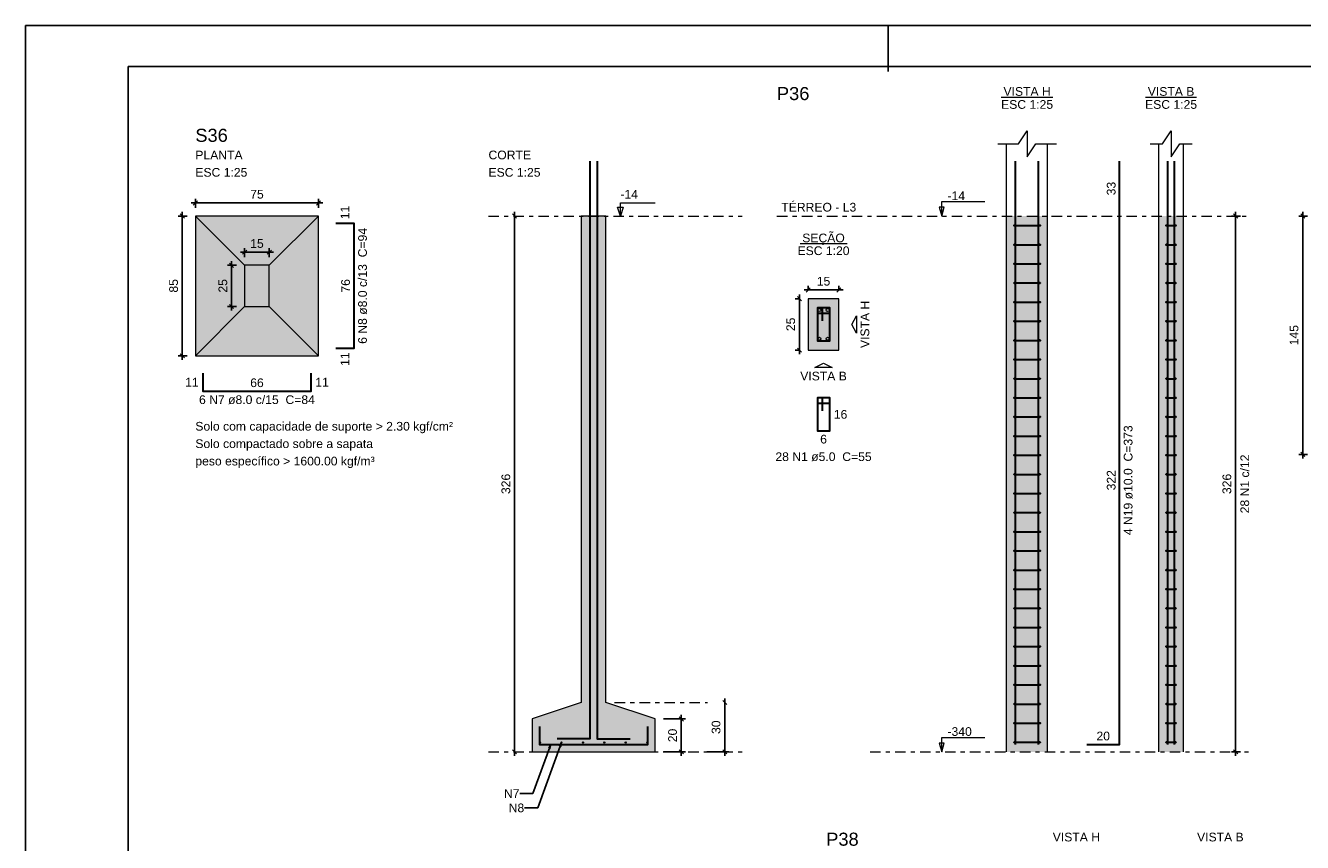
# Model space of a CAD drawing. Header units: millimetres. Extents: x 0 to 119, y 0 to 84.
# Tile 6 of 14: x 0 to 31, y 64 to 84. Entities that reach past the tile are written whole.
import ezdxf

# ---------------------------------------------------------------- set-up
doc = ezdxf.new("R2010")
doc.units = ezdxf.units.MM
doc.header["$MEASUREMENT"] = 0
doc.linetypes.add('DASHDOT', pattern=[2.54, 1.27, -0.635, 0, -0.635])
doc.linetypes.add('NULL', pattern=[0])
doc.layers.get('0').update_dxf_attribs({"lineweight": 18})
for name, color, linetype, lineweight in [('Descrição da armadura', 7, 'Continuous', 0), ('DT-Armadura', 2, 'Continuous', 30), ('DT-Barras na forma', 2, 'Continuous', 30), ('DT-Barras no corte', 5, 'Continuous', 5), ('DT-Barras rebatidas', 2, 'Continuous', 30), ('DT-Cotas', 9, 'Continuous', 5), ('DT-Estribos na forma', 2, 'Continuous', 30), ('DT-Forma', 5, 'Continuous', 5), ('DT-Hachura sapatas em corte', 43, 'Continuous', 5), ('DT-Hachura sapatas em planta', 43, 'Continuous', 5), ('DT-Hachura seção pilares', 254, 'Continuous', 5), ('DT-Hachura vista pilares', 254, 'Continuous', 5), ('DT-Pontilhado', 9, 'DASHDOT', 5), ('DT-Textos', 7, 'Continuous', 5), ('DT-Título', 3, 'Continuous', 20), ('Textos armaduras', 7, 'Continuous', 0)]:
    doc.layers.add(name, color=color, linetype=linetype, lineweight=lineweight)
doc.layers.add('SEDUC_MARF', color=1, linetype='Continuous')
doc.layers.add('SEDUC_MARGG', color=7, linetype='Continuous')
doc.styles.add('Arial', font='txt')
doc.dimstyles.get("Standard").update_dxf_attribs({"dimtxt": 0.18, "dimasz": 0.18, "dimexe": 0.18, "dimexo": 0.0625, "dimgap": 0.09, "dimtad": 0, "dimtih": 1, "dimtoh": 1, "dimdec": 4, "dimzin": 0, "dimdsep": 46, "dimtxsty": 'Standard', "dimcen": 0.09, "dimadec": 0, "dimazin": 0, "dimtfac": 1, "dimtdec": 4, "dimtofl": 0, "dimtmove": 0, "dimatfit": 3, "dimfxl": 1, "dimtolj": 1, "dimtzin": 0, "dimarcsym": 0})
doc.dimstyles.new('UM_20.000000', dxfattribs={"dimtxt": 0.18, "dimasz": 0.1, "dimexe": 0.1, "dimexo": 0.2, "dimgap": 0, "dimtad": 1, "dimtih": 1, "dimtoh": 1, "dimdec": 1, "dimlfac": 20, "dimzin": 0, "dimdsep": 46, "dimtxsty": 'Standard', "dimcen": 0.09, "dimdle": 0.1, "dimadec": 1, "dimazin": 2, "dimtfac": 1, "dimtdec": 4, "dimtofl": 0, "dimtmove": 0, "dimatfit": 3, "dimfxl": 1, "dimtolj": 1, "dimarcsym": 0})
doc.dimstyles.new('UM_25.000000', dxfattribs={"dimtxt": 0.18, "dimasz": 0.1, "dimexe": 0.1, "dimexo": 0.2, "dimgap": 0, "dimtad": 1, "dimtih": 1, "dimtoh": 1, "dimdec": 1, "dimlfac": 25, "dimzin": 0, "dimdsep": 46, "dimtxsty": 'Standard', "dimcen": 0.09, "dimdle": 0.1, "dimadec": 1, "dimazin": 2, "dimtfac": 1, "dimtdec": 4, "dimtofl": 0, "dimtmove": 0, "dimatfit": 3, "dimfxl": 1, "dimtolj": 1, "dimarcsym": 0})

# ---------------------------------------------------------------- blocks, each defined once
blk = doc.blocks.new('_Oblique')
at = {"color": 0, "linetype": 'ByBlock', "lineweight": -2}
blk.add_line((-0.5, -0.5), (0.5, 0.5), dxfattribs=at)
blk = doc.blocks.new('*D6')
at = {"layer": 'Defpoints', "color": 0}
for p in [(19.056167, 77.453308), (18.844367, 76.203308), (19.056167, 76.203308)]:
    blk.add_point(p, dxfattribs=at)
at = {"layer": 'DT-Cotas', "color": 0, "lineweight": -2}
for p, q in [((18.856167, 77.453308), (18.744367, 77.453308)), ((18.844367, 77.553308), (18.844367, 76.103308)), ((18.856167, 76.203308), (18.744367, 76.203308))]:
    blk.add_line(p, q, dxfattribs=at)
at = {"layer": 'DT-Cotas', "color": 0, "lineweight": -2, "xscale": 0.1, "yscale": 0.1, "zscale": 0.1}
for p, rotation in [((18.844367, 77.453308), 90), ((18.844367, 76.203308), 270)]:
    blk.add_blockref('_Oblique', p, dxfattribs=dict(at, rotation=rotation))
at = {"layer": 'DT-Cotas', "color": 7, "insert": (18.632567, 76.828308), "char_height": 0.2118, "attachment_point": 5, "rotation": 90, "style": 'Arial'}
blk.add_mtext('\\A1;25', dxfattribs=at)
blk = doc.blocks.new('*D7')
at = {"layer": 'Defpoints', "color": 0}
for p in [(19.056167, 77.453308), (19.806167, 77.665108), (19.806167, 77.453308)]:
    blk.add_point(p, dxfattribs=at)
at = {"layer": 'DT-Cotas', "color": 0, "lineweight": -2}
for p, q in [((19.056167, 77.653308), (19.056167, 77.765108)), ((19.806167, 77.653308), (19.806167, 77.765108)), ((18.956167, 77.665108), (19.906167, 77.665108))]:
    blk.add_line(p, q, dxfattribs=at)
at = {"layer": 'DT-Cotas', "color": 0, "lineweight": -2, "xscale": 0.1, "yscale": 0.1, "zscale": 0.1, "rotation": 180}
blk.add_blockref('_Oblique', (19.056167, 77.665108), dxfattribs=at)
at = {"layer": 'DT-Cotas', "color": 0, "lineweight": -2, "xscale": 0.1, "yscale": 0.1, "zscale": 0.1}
blk.add_blockref('_Oblique', (19.806167, 77.665108), dxfattribs=at)
at = {"layer": 'DT-Cotas', "color": 7, "insert": (19.431167, 77.876908), "char_height": 0.2118, "attachment_point": 5, "rotation": 0.0057296, "style": 'Arial'}
blk.add_mtext('\\A1;15', dxfattribs=at)
blk = doc.blocks.new('*D8')
at = {"layer": 'Defpoints', "color": 0}
for p in [(29.465178, 79.465408), (29.782878, 79.465408), (29.782878, 66.425408)]:
    blk.add_point(p, dxfattribs=at)
at = {"layer": 'DT-Cotas', "color": 0, "lineweight": -2}
for p, q in [((29.582878, 79.465408), (29.365178, 79.465408)), ((29.465178, 66.325408), (29.465178, 79.565408)), ((29.582878, 66.425408), (29.365178, 66.425408))]:
    blk.add_line(p, q, dxfattribs=at)
at = {"layer": 'DT-Cotas', "color": 0, "lineweight": -2, "xscale": 0.1, "yscale": 0.1, "zscale": 0.1}
for p, rotation in [((29.465178, 79.465408), 90), ((29.465178, 66.425408), 270)]:
    blk.add_blockref('_Oblique', p, dxfattribs=dict(at, rotation=rotation))
at = {"layer": 'DT-Cotas', "color": 7, "insert": (29.253378, 72.945408), "char_height": 0.2118, "attachment_point": 5, "rotation": 90, "style": 'Arial'}
blk.add_mtext('\\A1;326', dxfattribs=at)
blk = doc.blocks.new('*D9')
at = {"layer": 'Defpoints', "color": 0}
for p in [(4.1354, 79.465408), (3.8177, 76.065408), (4.1354, 76.065408)]:
    blk.add_point(p, dxfattribs=at)
at = {"layer": 'DT-Cotas', "color": 0, "lineweight": -2}
for p, q in [((3.9354, 79.465408), (3.7177, 79.465408)), ((3.8177, 79.565408), (3.8177, 75.965408)), ((3.9354, 76.065408), (3.7177, 76.065408))]:
    blk.add_line(p, q, dxfattribs=at)
at = {"layer": 'DT-Cotas', "color": 0, "lineweight": -2, "xscale": 0.1, "yscale": 0.1, "zscale": 0.1}
for p, rotation in [((3.8177, 79.465408), 90), ((3.8177, 76.065408), 270)]:
    blk.add_blockref('_Oblique', p, dxfattribs=dict(at, rotation=rotation))
at = {"layer": 'DT-Cotas', "color": 7, "insert": (3.6059, 77.765408), "char_height": 0.2118, "attachment_point": 5, "rotation": 90, "style": 'Arial'}
blk.add_mtext('\\A1;85', dxfattribs=at)
blk = doc.blocks.new('*D10')
at = {"layer": 'Defpoints', "color": 0}
for p in [(7.1354, 79.783108), (4.1354, 79.465408), (7.1354, 79.465408)]:
    blk.add_point(p, dxfattribs=at)
at = {"layer": 'DT-Cotas', "color": 0, "lineweight": -2}
for p, q in [((4.0354, 79.783108), (7.2354, 79.783108)), ((4.1354, 79.665408), (4.1354, 79.883108)), ((7.1354, 79.665408), (7.1354, 79.883108))]:
    blk.add_line(p, q, dxfattribs=at)
at = {"layer": 'DT-Cotas', "color": 0, "lineweight": -2, "xscale": 0.1, "yscale": 0.1, "zscale": 0.1, "rotation": 180}
blk.add_blockref('_Oblique', (4.1354, 79.783108), dxfattribs=at)
at = {"layer": 'DT-Cotas', "color": 0, "lineweight": -2, "xscale": 0.1, "yscale": 0.1, "zscale": 0.1}
blk.add_blockref('_Oblique', (7.1354, 79.783108), dxfattribs=at)
at = {"layer": 'DT-Cotas', "color": 7, "insert": (5.6354, 79.994908), "char_height": 0.2118, "attachment_point": 5, "rotation": 0.0057296, "style": 'Arial'}
blk.add_mtext('\\A1;75', dxfattribs=at)
blk = doc.blocks.new('*D11')
at = {"layer": 'Defpoints', "color": 0}
for p in [(5.3354, 78.265408), (5.0177, 77.265408), (5.3354, 77.265408)]:
    blk.add_point(p, dxfattribs=at)
at = {"layer": 'DT-Cotas', "color": 0, "lineweight": -2}
for p, q in [((5.0177, 78.365408), (5.0177, 77.165408)), ((5.1354, 78.265408), (4.9177, 78.265408)), ((5.1354, 77.265408), (4.9177, 77.265408))]:
    blk.add_line(p, q, dxfattribs=at)
at = {"layer": 'DT-Cotas', "color": 0, "lineweight": -2, "xscale": 0.1, "yscale": 0.1, "zscale": 0.1}
for p, rotation in [((5.0177, 78.265408), 90), ((5.0177, 77.265408), 270)]:
    blk.add_blockref('_Oblique', p, dxfattribs=dict(at, rotation=rotation))
at = {"layer": 'DT-Cotas', "color": 7, "insert": (4.8059, 77.765408), "char_height": 0.2118, "attachment_point": 5, "rotation": 90, "style": 'Arial'}
blk.add_mtext('\\A1;25', dxfattribs=at)
blk = doc.blocks.new('*D12')
at = {"layer": 'Defpoints', "color": 0}
for p in [(5.9354, 78.583108), (5.3354, 78.265408), (5.9354, 78.265408)]:
    blk.add_point(p, dxfattribs=at)
at = {"layer": 'DT-Cotas', "color": 0, "lineweight": -2}
for p, q in [((5.3354, 78.465408), (5.3354, 78.683108)), ((5.9354, 78.465408), (5.9354, 78.683108)), ((5.2354, 78.583108), (6.0354, 78.583108))]:
    blk.add_line(p, q, dxfattribs=at)
at = {"layer": 'DT-Cotas', "color": 0, "lineweight": -2, "xscale": 0.1, "yscale": 0.1, "zscale": 0.1, "rotation": 180}
blk.add_blockref('_Oblique', (5.3354, 78.583108), dxfattribs=at)
at = {"layer": 'DT-Cotas', "color": 0, "lineweight": -2, "xscale": 0.1, "yscale": 0.1, "zscale": 0.1}
blk.add_blockref('_Oblique', (5.9354, 78.583108), dxfattribs=at)
at = {"layer": 'DT-Cotas', "color": 7, "insert": (5.6354, 78.794908), "char_height": 0.2118, "attachment_point": 5, "rotation": 0.0057296, "style": 'Arial'}
blk.add_mtext('\\A1;15', dxfattribs=at)
blk = doc.blocks.new('*D13')
at = {"layer": 'Defpoints', "color": 0}
for p in [(11.90868, 79.465408), (11.90868, 66.425408), (11.90868, 66.425408)]:
    blk.add_point(p, dxfattribs=at)
at = {"layer": 'DT-Cotas', "color": 0, "lineweight": -2}
blk.add_line((11.90868, 79.565408), (11.90868, 66.325408), dxfattribs=at)
at = {"layer": 'DT-Cotas', "color": 0, "lineweight": -2, "xscale": 0.1, "yscale": 0.1, "zscale": 0.1}
for p, rotation in [((11.90868, 79.465408), 90), ((11.90868, 66.425408), 270)]:
    blk.add_blockref('_Oblique', p, dxfattribs=dict(at, rotation=rotation))
at = {"layer": 'DT-Cotas', "color": 7, "insert": (11.69688, 72.945408), "char_height": 0.2118, "attachment_point": 5, "rotation": 90, "style": 'Arial'}
blk.add_mtext('\\A1;326', dxfattribs=at)
blk = doc.blocks.new('*D14')
at = {"layer": 'Defpoints', "color": 0}
for p in [(15.33228, 67.225408), (15.33228, 66.425408), (15.96768, 66.425408)]:
    blk.add_point(p, dxfattribs=at)
at = {"layer": 'DT-Cotas', "color": 0, "lineweight": -2}
for p, q in [((15.53228, 67.225408), (16.06768, 67.225408)), ((15.96768, 67.325408), (15.96768, 66.325408)), ((15.53228, 66.425408), (16.06768, 66.425408))]:
    blk.add_line(p, q, dxfattribs=at)
at = {"layer": 'DT-Cotas', "color": 0, "lineweight": -2, "xscale": 0.1, "yscale": 0.1, "zscale": 0.1}
for p, rotation in [((15.96768, 67.225408), 90), ((15.96768, 66.425408), 270)]:
    blk.add_blockref('_Oblique', p, dxfattribs=dict(at, rotation=rotation))
at = {"layer": 'DT-Cotas', "color": 7, "insert": (15.75588, 66.825408), "char_height": 0.2118, "attachment_point": 5, "rotation": 90, "style": 'Arial'}
blk.add_mtext('\\A1;20', dxfattribs=at)
blk = doc.blocks.new('*D15')
at = {"layer": 'Defpoints', "color": 0}
for p in [(17.02668, 67.625408), (16.39128, 66.425408), (17.02668, 66.425408)]:
    blk.add_point(p, dxfattribs=at)
at = {"layer": 'DT-Cotas', "color": 0, "lineweight": -2}
for p, q in [((17.02668, 67.725408), (17.02668, 66.325408)), ((16.59128, 66.425408), (17.12668, 66.425408))]:
    blk.add_line(p, q, dxfattribs=at)
at = {"layer": 'DT-Cotas', "color": 0, "lineweight": -2, "xscale": 0.1, "yscale": 0.1, "zscale": 0.1}
for p, rotation in [((17.02668, 67.625408), 90.0000000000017), ((17.02668, 66.425408), 270.0000000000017)]:
    blk.add_blockref('_Oblique', p, dxfattribs=dict(at, rotation=rotation))
at = {"layer": 'DT-Cotas', "color": 7, "insert": (16.81488, 67.025408), "char_height": 0.2118, "attachment_point": 5, "rotation": 90, "style": 'Arial'}
blk.add_mtext('\\A1;30', dxfattribs=at)
blk = doc.blocks.new('*D24')
at = {"layer": 'Defpoints', "color": 0}
for p in [(31.418278, 79.465408), (31.100578, 73.665408), (31.418278, 73.665408)]:
    blk.add_point(p, dxfattribs=at)
at = {"layer": 'DT-Cotas', "color": 0, "lineweight": -2}
for p, q in [((31.218278, 79.465408), (31.000578, 79.465408)), ((31.100578, 79.565408), (31.100578, 73.565408)), ((31.218278, 73.665408), (31.000578, 73.665408))]:
    blk.add_line(p, q, dxfattribs=at)
at = {"layer": 'DT-Cotas', "color": 0, "lineweight": -2, "xscale": 0.1, "yscale": 0.1, "zscale": 0.1}
for p, rotation in [((31.100578, 79.465408), 90), ((31.100578, 73.665408), 270)]:
    blk.add_blockref('_Oblique', p, dxfattribs=dict(at, rotation=rotation))
at = {"layer": 'DT-Cotas', "color": 7, "insert": (30.888778, 76.565408), "char_height": 0.2118, "attachment_point": 5, "rotation": 90, "style": 'Arial'}
blk.add_mtext('\\A1;145', dxfattribs=at)

msp = doc.modelspace()

# ---------------------------------------------------------------- hatches: boundary and pattern name
at = {"layer": 'DT-Hachura sapatas em corte', "linetype": 'Continuous'}
msp.add_hatch(color=43, dxfattribs=at).paths.add_polyline_path([(13.5323, 67.6254), (13.5323, 67.6254), (12.3323, 67.2254), (12.3323, 66.4254), (15.3323, 66.4254), (15.3323, 67.2254), (14.1323, 67.6254), (14.1323, 67.6254), (14.1323, 79.4654), (13.5323, 79.4654), (13.5323, 67.6254)])
at = {"layer": 'DT-Hachura sapatas em planta', "linetype": 'Continuous'}
msp.add_hatch(color=43, dxfattribs=at).paths.add_polyline_path([(4.1354, 76.0654), (7.1354, 76.0654), (7.1354, 79.4654), (4.1354, 79.4654), (4.1354, 76.0654)])
at = {"layer": 'DT-Hachura seção pilares', "linetype": 'Continuous'}
msp.add_hatch(color=254, dxfattribs=at).paths.add_polyline_path([(19.0562, 76.2033), (19.0562, 76.2033), (19.8062, 76.2033), (19.8062, 77.4533), (19.0562, 77.4533), (19.0562, 76.2033)])
at = {"layer": 'DT-Hachura vista pilares', "linetype": 'Continuous'}
for points in [[(23.8882, 66.4254), (23.8882, 79.4654), (24.8882, 79.4654), (24.8882, 66.4254), (23.8882, 66.4254)], [(27.5944, 66.4254), (27.5944, 79.4654), (28.1944, 79.4654), (28.1944, 66.4254), (27.5944, 66.4254)]]:
    msp.add_hatch(color=254, dxfattribs=at).paths.add_polyline_path(points)

# ---------------------------------------------------------------- linework, layer by layer
at = {"layer": 'DT-Armadura'}
for points in [[(13.7423, 80.7997), (13.7423, 66.7404), (12.9423, 66.7404)], [(13.9223, 80.7997), (13.9223, 66.7404), (14.7223, 66.7404)], [(7.559, 76.2454), (7.999, 76.2454), (7.999, 79.2854), (7.559, 79.2854)], [(4.3154, 75.6418), (4.3154, 75.2018), (6.9554, 75.2018), (6.9554, 75.6418)], [(12.5123, 67.0454), (12.5123, 66.6054), (15.1523, 66.6054), (15.1523, 67.0454)]]:
    msp.add_lwpolyline(points, dxfattribs=at)
at = {"layer": 'DT-Barras na forma'}
for points in [[(24.1082, 66.6054), (24.1082, 79.4654), (24.1082, 80.7997)], [(24.6682, 66.6054), (24.6682, 79.4654), (24.6682, 80.7997)], [(27.8144, 66.6054), (27.8144, 79.4654), (27.8144, 80.7997)], [(27.9744, 66.6054), (27.9744, 79.4654), (27.9744, 80.7997)], [(19.4062, 76.9158), (19.4062, 77.2283), (19.2812, 77.2283), (19.2812, 76.4283), (19.5812, 76.4283), (19.5812, 77.2283), (19.2812, 77.2283), (19.2812, 77.1033), (19.5937, 77.1033)]]:
    msp.add_lwpolyline(points, dxfattribs=at)
at = {"layer": 'DT-Barras no corte'}
for centre, radius in [((19.3312, 77.1783), 0.0375), ((19.5312, 77.1783), 0.0375), ((19.3312, 76.4783), 0.0375), ((19.5312, 76.4783), 0.0375), ((12.5283, 66.6534), 0.016), ((13.0499, 66.6534), 0.016), ((13.5715, 66.6534), 0.016), ((14.0931, 66.6534), 0.016), ((14.6147, 66.6534), 0.016), ((15.1363, 66.6534), 0.016)]:
    msp.add_circle(centre, radius, dxfattribs=at)
at = {"layer": 'DT-Barras rebatidas'}
for points in [[(25.8413, 66.6054), (26.6413, 66.6054), (26.6413, 79.4654), (26.6413, 80.7997)], [(19.4062, 74.7259), (19.4062, 75.0384), (19.2812, 75.0384), (19.2812, 74.2384), (19.5812, 74.2384), (19.5812, 75.0384), (19.2812, 75.0384), (19.2812, 74.9134), (19.5937, 74.9134)]]:
    msp.add_lwpolyline(points, dxfattribs=at)
at = {"layer": 'DT-Estribos na forma'}
for p, q in [((24.0782, 79.2326), (24.6982, 79.2326)), ((27.7844, 79.2326), (28.0044, 79.2326)), ((24.0782, 78.7668), (24.6982, 78.7668)), ((27.7844, 78.7668), (28.0044, 78.7668)), ((24.0782, 78.3011), (24.6982, 78.3011)), ((27.7844, 78.3011), (28.0044, 78.3011)), ((24.0782, 77.8354), (24.6982, 77.8354)), ((27.7844, 77.8354), (28.0044, 77.8354)), ((24.0782, 77.3697), (24.6982, 77.3697)), ((27.7844, 77.3697), (28.0044, 77.3697)), ((24.0782, 76.904), (24.6982, 76.904)), ((27.7844, 76.904), (28.0044, 76.904)), ((24.0782, 76.4383), (24.6982, 76.4383)), ((27.7844, 76.4383), (28.0044, 76.4383)), ((24.0782, 75.9726), (24.6982, 75.9726)), ((27.7844, 75.9726), (28.0044, 75.9726)), ((24.0782, 75.5068), (24.6982, 75.5068)), ((27.7844, 75.5068), (28.0044, 75.5068)), ((24.0782, 75.0411), (24.6982, 75.0411)), ((27.7844, 75.0411), (28.0044, 75.0411)), ((24.0782, 74.5754), (24.6982, 74.5754)), ((27.7844, 74.5754), (28.0044, 74.5754)), ((24.0782, 74.1097), (24.6982, 74.1097)), ((27.7844, 74.1097), (28.0044, 74.1097)), ((24.0782, 73.644), (24.6982, 73.644)), ((27.7844, 73.644), (28.0044, 73.644)), ((24.0782, 73.1783), (24.6982, 73.1783)), ((27.7844, 73.1783), (28.0044, 73.1783)), ((24.0782, 72.7126), (24.6982, 72.7126)), ((27.7844, 72.7126), (28.0044, 72.7126)), ((24.0782, 72.2468), (24.6982, 72.2468)), ((27.7844, 72.2468), (28.0044, 72.2468)), ((24.0782, 71.7811), (24.6982, 71.7811)), ((27.7844, 71.7811), (28.0044, 71.7811)), ((24.0782, 71.3154), (24.6982, 71.3154)), ((27.7844, 71.3154), (28.0044, 71.3154)), ((24.0782, 70.8497), (24.6982, 70.8497)), ((27.7844, 70.8497), (28.0044, 70.8497)), ((24.0782, 70.384), (24.6982, 70.384)), ((27.7844, 70.384), (28.0044, 70.384)), ((24.0782, 69.9183), (24.6982, 69.9183)), ((27.7844, 69.9183), (28.0044, 69.9183)), ((24.0782, 69.4526), (24.6982, 69.4526)), ((27.7844, 69.4526), (28.0044, 69.4526)), ((24.0782, 68.9868), (24.6982, 68.9868)), ((27.7844, 68.9868), (28.0044, 68.9868)), ((24.0782, 68.5211), (24.6982, 68.5211)), ((27.7844, 68.5211), (28.0044, 68.5211)), ((24.0782, 68.0554), (24.6982, 68.0554)), ((27.7844, 68.0554), (28.0044, 68.0554)), ((24.0782, 67.5897), (24.6982, 67.5897)), ((27.7844, 67.5897), (28.0044, 67.5897)), ((24.0782, 67.124), (24.6982, 67.124)), ((27.7844, 67.124), (28.0044, 67.124)), ((24.0782, 66.6583), (24.6982, 66.6583)), ((27.7844, 66.6583), (28.0044, 66.6583))]:
    msp.add_line(p, q, dxfattribs=at)
for centre in [(24.0782, 79.2326), (24.6982, 79.2326), (27.7844, 79.2326), (28.0044, 79.2326), (24.0782, 78.7668), (24.6982, 78.7668), (27.7844, 78.7668), (28.0044, 78.7668), (24.0782, 78.3011), (24.6982, 78.3011), (27.7844, 78.3011), (28.0044, 78.3011), (24.0782, 77.8354), (24.6982, 77.8354), (27.7844, 77.8354), (28.0044, 77.8354), (24.0782, 77.3697), (24.6982, 77.3697), (27.7844, 77.3697), (28.0044, 77.3697), (24.0782, 76.904), (24.6982, 76.904), (27.7844, 76.904), (28.0044, 76.904), (24.0782, 76.4383), (24.6982, 76.4383), (27.7844, 76.4383), (28.0044, 76.4383), (24.0782, 75.9726), (24.6982, 75.9726), (27.7844, 75.9726), (28.0044, 75.9726), (24.0782, 75.5068), (24.6982, 75.5068), (27.7844, 75.5068), (28.0044, 75.5068), (24.0782, 75.0411), (24.6982, 75.0411), (27.7844, 75.0411), (28.0044, 75.0411), (24.0782, 74.5754), (24.6982, 74.5754), (27.7844, 74.5754), (28.0044, 74.5754), (24.0782, 74.1097), (24.6982, 74.1097), (27.7844, 74.1097), (28.0044, 74.1097), (24.0782, 73.644), (24.6982, 73.644), (27.7844, 73.644), (28.0044, 73.644), (24.0782, 73.1783), (24.6982, 73.1783), (27.7844, 73.1783), (28.0044, 73.1783), (24.0782, 72.7126), (24.6982, 72.7126), (27.7844, 72.7126), (28.0044, 72.7126), (24.0782, 72.2468), (24.6982, 72.2468), (27.7844, 72.2468), (28.0044, 72.2468), (24.0782, 71.7811), (24.6982, 71.7811), (27.7844, 71.7811), (28.0044, 71.7811), (24.0782, 71.3154), (24.6982, 71.3154), (27.7844, 71.3154), (28.0044, 71.3154), (24.0782, 70.8497), (24.6982, 70.8497), (27.7844, 70.8497), (28.0044, 70.8497), (24.0782, 70.384), (24.6982, 70.384), (27.7844, 70.384), (28.0044, 70.384), (24.0782, 69.9183), (24.6982, 69.9183), (27.7844, 69.9183), (28.0044, 69.9183), (24.0782, 69.4526), (24.6982, 69.4526), (27.7844, 69.4526), (28.0044, 69.4526), (24.0782, 68.9868), (24.6982, 68.9868), (27.7844, 68.9868), (28.0044, 68.9868), (24.0782, 68.5211), (24.6982, 68.5211), (27.7844, 68.5211), (28.0044, 68.5211), (24.0782, 68.0554), (24.6982, 68.0554), (27.7844, 68.0554), (28.0044, 68.0554), (24.0782, 67.5897), (24.6982, 67.5897), (27.7844, 67.5897), (28.0044, 67.5897), (24.0782, 67.124), (24.6982, 67.124), (27.7844, 67.124), (28.0044, 67.124), (24.0782, 66.6583), (24.6982, 66.6583), (27.7844, 66.6583), (28.0044, 66.6583)]:
    msp.add_circle(centre, 0.01, dxfattribs=at)
at = {"layer": 'DT-Forma'}
for p, q in [((23.8882, 79.4654), (23.8882, 81.2233)), ((24.8882, 79.4654), (24.8882, 81.2233)), ((27.5944, 79.4654), (27.5944, 81.2233)), ((28.1944, 79.4654), (28.1944, 81.2233)), ((4.1354, 79.4654), (5.3354, 78.2654)), ((7.1354, 79.4654), (5.9354, 78.2654)), ((23.8882, 66.4254), (23.8882, 79.4654)), ((24.8882, 66.4254), (24.8882, 79.4654)), ((27.5944, 66.4254), (27.5944, 79.4654)), ((28.1944, 66.4254), (28.1944, 79.4654)), ((4.1354, 76.0654), (5.3354, 77.2654)), ((4.1354, 76.0654), (5.3354, 77.2654)), ((7.1354, 76.0654), (5.9354, 77.2654))]:
    msp.add_line(p, q, dxfattribs=at)
for points in [[(23.6764, 81.2233), (24.1764, 81.2233), (24.3882, 81.541), (24.3882, 80.9056), (24.6, 81.2233), (25.1, 81.2233)], [(27.3826, 81.2233), (27.6826, 81.2233), (27.8944, 81.541), (27.8944, 80.9056), (28.1062, 81.2233), (28.4062, 81.2233)]]:
    msp.add_lwpolyline(points, dxfattribs=at)
for points in [[(4.1354, 76.0654), (7.1354, 76.0654), (7.1354, 79.4654), (4.1354, 79.4654), (4.1354, 76.0654)], [(13.5323, 67.6254), (13.5323, 67.6254), (12.3323, 67.2254), (12.3323, 66.4254), (15.3323, 66.4254), (15.3323, 67.2254), (14.1323, 67.6254), (14.1323, 67.6254), (14.1323, 79.4654), (13.5323, 79.4654), (13.5323, 67.6254)], [(5.3354, 77.2654), (5.9354, 77.2654), (5.9354, 78.2654), (5.3354, 78.2654), (5.3354, 77.2654)], [(19.0562, 76.2033), (19.8062, 76.2033), (19.8062, 77.4533), (19.0562, 77.4533), (19.0562, 76.2033)]]:
    msp.add_lwpolyline(points, close=True, dxfattribs=at)
at = {"layer": 'DT-Pontilhado', "ltscale": 0.2}
for p, q in [((11.2733, 79.4654), (17.4503, 79.4654)), ((18.2975, 79.4654), (29.7829, 79.4654)), ((14.3441, 67.6254), (16.6031, 67.6254)), ((11.2733, 66.4254), (17.4503, 66.4254)), ((20.5649, 66.4254), (29.7829, 66.4254))]:
    msp.add_line(p, q, dxfattribs=at)
at = {"layer": 'DT-Textos'}
for p, q in [((23.7583, 82.3564), (25.018, 82.3564)), ((27.2727, 82.3564), (28.5161, 82.3564)), ((18.859, 78.7982), (20.0034, 78.7982))]:
    msp.add_line(p, q, dxfattribs=at)
for points in [[(14.5559, 79.6772), (14.4853, 79.4654), (14.4147, 79.6772), (14.5559, 79.6772)], [(20.2298, 76.8283), (20.2298, 76.6165), (20.1239, 76.8283), (20.2298, 77.0401), (20.2298, 76.8283)], [(19.4312, 75.7797), (19.2194, 75.7797), (19.4312, 75.8856), (19.643, 75.7797), (19.4312, 75.7797)]]:
    msp.add_lwpolyline(points, close=True, dxfattribs=at)
for points in [[(14.4853, 79.4654), (14.4853, 79.7831), (15.3325, 79.7831)], [(22.3087, 79.4654), (22.3722, 79.6772), (22.2451, 79.6772), (22.3087, 79.4654), (22.3087, 79.8154), (23.3587, 79.8154)], [(22.3087, 66.4254), (22.3722, 66.6372), (22.2451, 66.6372), (22.3087, 66.4254), (22.3087, 66.7754), (23.3587, 66.7754)]]:
    msp.add_lwpolyline(points, dxfattribs=at)
at = {"layer": 'SEDUC_MARF'}
msp.add_line((21.0015, 84.1), (21.0015, 82.9804), dxfattribs=at)
msp.add_lwpolyline([(118.9, 84.1), (0, 84.1), (0, 0), (118.9, 0)], close=True, dxfattribs=at)
at = {"layer": 'SEDUC_MARGG'}
msp.add_lwpolyline([(2.5, 1), (117.9, 1), (117.9, 83.1), (2.5, 83.1), (2.5, 1)], dxfattribs=at)

# ---------------------------------------------------------------- texts
at = {"layer": 'Descrição da armadura', "linetype": 'NULL', "char_height": 0.2118, "attachment_point": 8, "rotation": 90.00021, "line_spacing_factor": 0.9, "style": 'Arial'}
for s, insert, width in [('6 N8 ø8.0 c/13  C=94', (8.3171, 77.765), 5.529258), ('4 N19 ø10.0  C=373', (26.9591, 73.035), 5.239541), ('28 N1 c/12', (29.7969, 72.9454), 2.845127)]:
    msp.add_mtext(s, dxfattribs=dict(at, insert=insert, width=width))
at = {"layer": 'Descrição da armadura', "linetype": 'NULL', "char_height": 0.2118, "line_spacing_factor": 0.9, "style": 'Arial'}
for s, insert, width, attachment_point in [('6 N7 ø8.0 c/15  C=84', (5.635, 74.8839), 5.529258, 8), ('28 N1 ø5.0  C=55', (19.431, 73.4969), 4.594404, 8), ('N7', (12.0267, 65.4112), 0.781426, 6), ('N8', (12.1427, 65.0612), 0.781426, 6)]:
    msp.add_mtext(s, dxfattribs=dict(at, insert=insert, width=width, attachment_point=attachment_point))
at = {"layer": 'DT-Textos', "linetype": 'NULL', "char_height": 0.2118, "line_spacing_factor": 0.798, "style": 'Arial'}
for s, insert, width, attachment_point in [('VISTA H', (24.388, 82.3879), 2.255996, 8), ('VISTA B', (27.894, 82.3879), 2.223994, 8), ('ESC 1:25', (24.388, 82.0709), 2.482559, 8), ('ESC 1:25', (27.894, 82.0709), 2.482559, 8), ('PLANTA', (4.135, 80.8419), 2.256279, 7), ('CORTE', (11.273, 80.8419), 2.03, 7), ('ESC 1:25', (4.135, 80.4189), 2.482559, 7), ('ESC 1:25', (11.273, 80.4189), 2.482559, 7), ('-14', (14.485, 79.8889), 0.838281, 7), ('TÉRREO - L3', (18.403, 79.5709), 3.577422, 7), ('-14', (22.449, 79.8509), 0.838281, 7), ('SEÇÃO', (19.431, 78.76), 2.030566, 8), ('ESC 1:20', (19.431, 78.5119), 2.482559, 8), ('VISTA B', (19.431, 75.4619), 2.223994, 8), ('Solo com capacidade de suporte > 2.30 kgf/cm²', (4.135, 74.179), 12.299795, 7), ('Solo compactado sobre a sapata', (4.135, 73.755), 8.479951, 7), ('peso específico > 1600.00 kgf/m³', (4.135, 73.332), 8.560098, 7), ('-340', (22.449, 66.8109), 1.16085, 7), ('VISTA H', (25.588, 64.2432), 2.255996, 8), ('VISTA B', (29.094, 64.2432), 2.223994, 8)]:
    msp.add_mtext(s, dxfattribs=dict(at, insert=insert, width=width, attachment_point=attachment_point))
at = {"layer": 'DT-Textos', "linetype": 'NULL', "insert": (20.5471, 76.828), "char_height": 0.2118, "width": 2.255996, "attachment_point": 8, "rotation": 90.00021, "line_spacing_factor": 0.798, "style": 'Arial'}
msp.add_mtext('VISTA H', dxfattribs=at)
at = {"layer": 'DT-Título', "linetype": 'NULL', "char_height": 0.3177, "width": 1.565781, "attachment_point": 7, "line_spacing_factor": 0.798, "style": 'Arial'}
for s, insert in [('P36', (18.297, 82.2818)), ('S36', (4.135, 81.2658)), ('P38', (19.497, 64.1371))]:
    msp.add_mtext(s, dxfattribs=dict(at, insert=insert))
at = {"layer": 'Textos armaduras', "linetype": 'NULL', "char_height": 0.2118, "rotation": 90.00021, "line_spacing_factor": 0.9, "style": 'Arial'}
for s, insert, width, attachment_point in [('33', (26.544, 80.1326), 1.045137, 8), ('11', (7.8849, 79.3854), 1.045137, 7), ('76', (7.9017, 77.7654), 1.045137, 8), ('11', (7.6731, 76.1454), 1.045137, 3), ('322', (26.544, 73.0354), 1.367705, 8)]:
    msp.add_mtext(s, dxfattribs=dict(at, insert=insert, width=width, attachment_point=attachment_point))
at = {"layer": 'Textos armaduras', "linetype": 'NULL', "char_height": 0.2118, "line_spacing_factor": 0.9, "style": 'Arial'}
for s, insert, width, attachment_point in [('11', (4.2154, 75.3159), 1.045137, 9), ('66', (5.6354, 75.2991), 1.045137, 8), ('11', (7.0554, 75.5277), 1.045137, 1), ('16', (19.6812, 74.7443), 1.045137, 1), ('6', (19.4312, 74.1411), 0.722568, 2), ('20', (26.2413, 66.7027), 1.045137, 8)]:
    msp.add_mtext(s, dxfattribs=dict(at, insert=insert, width=width, attachment_point=attachment_point))

# ---------------------------------------------------------------- dimensions: what is measured, and where the dimension line sits
at = {"layer": 'DT-Cotas'}
for base, p1, p2, dimstyle, override, picture, middle in [((7.1354, 79.7831), (4.1354, 79.4654), (7.1354, 79.4654), 'UM_25.000000', {"dimtxt": 0.2118, "dimasz": 0.1, "dimexe": 0.1, "dimexo": 0.2, "dimtad": 1, "dimtih": 0, "dimtoh": 0, "dimdec": 1, "dimlfac": 25, "dimzin": 8, "dimtxsty": 'Arial', "dimblk": 'Oblique', "dimblk1": 'Oblique', "dimblk2": 'Oblique', "dimsah": 1, "dimdle": 0.1, "dimse1": 0, "dimse2": 0, "dimclrt": 7, "dimadec": 1, "dimazin": 3, "dimtmove": 2, "dimldrblk": 'Oblique'}, '*D10', (5.6354, 79.9949)), ((5.9354, 78.5831), (5.3354, 78.2654), (5.9354, 78.2654), 'UM_25.000000', {"dimtxt": 0.2118, "dimasz": 0.1, "dimexe": 0.1, "dimexo": 0.2, "dimtad": 1, "dimtih": 0, "dimtoh": 0, "dimdec": 1, "dimlfac": 25, "dimzin": 8, "dimtxsty": 'Arial', "dimblk": 'Oblique', "dimblk1": 'Oblique', "dimblk2": 'Oblique', "dimsah": 1, "dimdle": 0.1, "dimse1": 0, "dimse2": 0, "dimclrt": 7, "dimadec": 1, "dimazin": 3, "dimtmove": 2, "dimldrblk": 'Oblique'}, '*D12', (5.6354, 78.7949)), ((19.8062, 77.6651), (19.0562, 77.4533), (19.8062, 77.4533), 'UM_20.000000', {"dimtxt": 0.2118, "dimasz": 0.1, "dimexe": 0.1, "dimexo": 0.2, "dimtad": 1, "dimtih": 0, "dimtoh": 0, "dimdec": 1, "dimlfac": 20, "dimzin": 8, "dimtxsty": 'Arial', "dimblk": 'Oblique', "dimblk1": 'Oblique', "dimblk2": 'Oblique', "dimsah": 1, "dimdle": 0.1, "dimse1": 0, "dimse2": 0, "dimclrt": 7, "dimadec": 1, "dimazin": 3, "dimtmove": 2, "dimldrblk": 'Oblique'}, '*D7', (19.4312, 77.8769))]:
    dim = msp.add_linear_dim(base=base, p1=p1, p2=p2, dimstyle=dimstyle, override=override, dxfattribs=at)
    dim.commit()
    dim.dimension.update_dxf_attribs({"geometry": picture, "text_midpoint": middle, "dimtype": 160, "text_rotation": 0.00573})
for base, p1, p2, dimstyle, override, picture, middle in [((3.8177, 76.0654), (4.1354, 79.4654), (4.1354, 76.0654), 'UM_25.000000', {"dimtxt": 0.2118, "dimasz": 0.1, "dimexe": 0.1, "dimexo": 0.2, "dimtad": 1, "dimtih": 0, "dimtoh": 0, "dimdec": 1, "dimlfac": 25, "dimzin": 8, "dimtxsty": 'Arial', "dimblk": 'Oblique', "dimblk1": 'Oblique', "dimblk2": 'Oblique', "dimsah": 1, "dimdle": 0.1, "dimse1": 0, "dimse2": 0, "dimclrt": 7, "dimadec": 1, "dimazin": 3, "dimtmove": 2, "dimldrblk": 'Oblique'}, '*D9', (3.6059, 77.7654)), ((11.9087, 66.4254), (11.9087, 79.4654), (11.9087, 66.4254), 'UM_25.000000', {"dimtxt": 0.2118, "dimasz": 0.1, "dimexe": 0.1, "dimexo": 0.2, "dimtad": 1, "dimtih": 0, "dimtoh": 0, "dimdec": 1, "dimlfac": 25, "dimzin": 8, "dimtxsty": 'Arial', "dimblk": 'Oblique', "dimblk1": 'Oblique', "dimblk2": 'Oblique', "dimsah": 1, "dimdle": 0.1, "dimse1": 1, "dimse2": 1, "dimclrt": 7, "dimadec": 1, "dimazin": 3, "dimtmove": 2, "dimldrblk": 'Oblique'}, '*D13', (11.6969, 72.9454)), ((29.4652, 79.4654), (29.7829, 66.4254), (29.7829, 79.4654), 'UM_25.000000', {"dimtxt": 0.2118, "dimasz": 0.1, "dimexe": 0.1, "dimexo": 0.2, "dimtad": 1, "dimtih": 0, "dimtoh": 0, "dimdec": 1, "dimlfac": 25, "dimzin": 8, "dimtxsty": 'Arial', "dimblk": 'Oblique', "dimblk1": 'Oblique', "dimblk2": 'Oblique', "dimsah": 1, "dimdle": 0.1, "dimse1": 0, "dimse2": 0, "dimclrt": 7, "dimadec": 1, "dimazin": 3, "dimtmove": 2, "dimldrblk": 'Oblique'}, '*D8', (29.2534, 72.9454)), ((31.1006, 73.6654), (31.4183, 79.4654), (31.4183, 73.6654), 'UM_25.000000', {"dimtxt": 0.2118, "dimasz": 0.1, "dimexe": 0.1, "dimexo": 0.2, "dimtad": 1, "dimtih": 0, "dimtoh": 0, "dimdec": 1, "dimlfac": 25, "dimzin": 8, "dimtxsty": 'Arial', "dimblk": 'Oblique', "dimblk1": 'Oblique', "dimblk2": 'Oblique', "dimsah": 1, "dimdle": 0.1, "dimse1": 0, "dimse2": 0, "dimclrt": 7, "dimadec": 1, "dimazin": 3, "dimtmove": 2, "dimldrblk": 'Oblique'}, '*D24', (30.8888, 76.5654)), ((5.0177, 77.2654), (5.3354, 78.2654), (5.3354, 77.2654), 'UM_25.000000', {"dimtxt": 0.2118, "dimasz": 0.1, "dimexe": 0.1, "dimexo": 0.2, "dimtad": 1, "dimtih": 0, "dimtoh": 0, "dimdec": 1, "dimlfac": 25, "dimzin": 8, "dimtxsty": 'Arial', "dimblk": 'Oblique', "dimblk1": 'Oblique', "dimblk2": 'Oblique', "dimsah": 1, "dimdle": 0.1, "dimse1": 0, "dimse2": 0, "dimclrt": 7, "dimadec": 1, "dimazin": 3, "dimtmove": 2, "dimldrblk": 'Oblique'}, '*D11', (4.8059, 77.7654)), ((18.8444, 76.2033), (19.0562, 77.4533), (19.0562, 76.2033), 'UM_20.000000', {"dimtxt": 0.2118, "dimasz": 0.1, "dimexe": 0.1, "dimexo": 0.2, "dimtad": 1, "dimtih": 0, "dimtoh": 0, "dimdec": 1, "dimlfac": 20, "dimzin": 8, "dimtxsty": 'Arial', "dimblk": 'Oblique', "dimblk1": 'Oblique', "dimblk2": 'Oblique', "dimsah": 1, "dimdle": 0.1, "dimse1": 0, "dimse2": 0, "dimclrt": 7, "dimadec": 1, "dimazin": 3, "dimtmove": 2, "dimldrblk": 'Oblique'}, '*D6', (18.6326, 76.8283)), ((17.0267, 66.4254), (17.0267, 67.6254), (16.3913, 66.4254), 'UM_25.000000', {"dimtxt": 0.2118, "dimasz": 0.1, "dimexe": 0.1, "dimexo": 0.2, "dimtad": 1, "dimtih": 0, "dimtoh": 0, "dimdec": 1, "dimlfac": 25, "dimzin": 8, "dimtxsty": 'Arial', "dimblk": 'Oblique', "dimblk1": 'Oblique', "dimblk2": 'Oblique', "dimsah": 1, "dimdle": 0.1, "dimse1": 1, "dimse2": 0, "dimclrt": 7, "dimadec": 1, "dimazin": 3, "dimtmove": 2, "dimldrblk": 'Oblique'}, '*D15', (16.8149, 67.0254)), ((15.9677, 66.4254), (15.3323, 67.2254), (15.3323, 66.4254), 'UM_25.000000', {"dimtxt": 0.2118, "dimasz": 0.1, "dimexe": 0.1, "dimexo": 0.2, "dimtad": 1, "dimtih": 0, "dimtoh": 0, "dimdec": 1, "dimlfac": 25, "dimzin": 8, "dimtxsty": 'Arial', "dimblk": 'Oblique', "dimblk1": 'Oblique', "dimblk2": 'Oblique', "dimsah": 1, "dimdle": 0.1, "dimse1": 0, "dimse2": 0, "dimclrt": 7, "dimadec": 1, "dimazin": 3, "dimtmove": 2, "dimldrblk": 'Oblique'}, '*D14', (15.7559, 66.8254))]:
    dim = msp.add_linear_dim(base=base, p1=p1, p2=p2, angle=90, dimstyle=dimstyle, override=override, dxfattribs=at)
    dim.commit()
    dim.dimension.update_dxf_attribs({"geometry": picture, "text_midpoint": middle, "dimtype": 160, "text_rotation": 90})

# ---------------------------------------------------------------- leaders
for points in [[(12.7891, 66.6054), (12.3544, 65.4112), (12.0367, 65.4112)], [(13.0499, 66.6534), (12.4704, 65.0612), (12.1527, 65.0612)]]:
    msp.add_leader(points, dimstyle='Standard', override={"dimasz": 0.1, "dimldrblk": 'Closed'}, dxfattribs=at)

doc.saveas('drawing.dxf')
